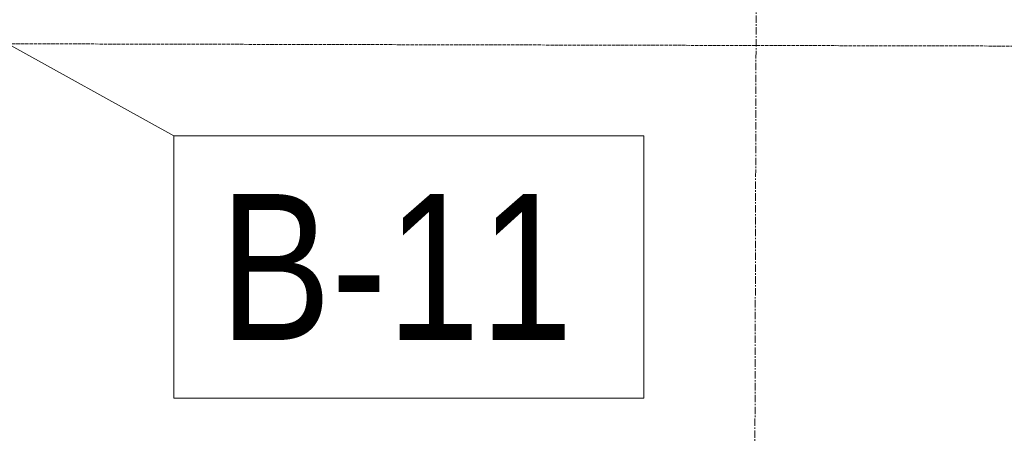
# Model space of a CAD drawing. Header units: millimetres. Extents: x -15129 to 9171, y -18789 to 5877.
# Tile 9 of 256: x -10947 to -10104, y -17235 to -16880. Entities that reach past the tile are written whole.
import ezdxf

# ---------------------------------------------------------------- set-up
doc = ezdxf.new("R2010")
doc.units = ezdxf.units.MM
doc.linetypes.add('ACAD_ISO02W100', pattern=[15, 12, -3])
doc.linetypes.add('CENTER', pattern=[50.8, 31.75, -6.35, 6.35, -6.35])
doc.layers.add('AS_Sciany betonowe', color=252, linetype='Continuous')
doc.styles.add('Arial Narrow', font='ARIALN.TTF', dxfattribs={"height": 5})

msp = doc.modelspace()

# ---------------------------------------------------------------- linework, layer by layer
at = {"color": 5, "linetype": 'CENTER', "lineweight": 13, "ltscale": 0.2}
msp.add_line((-10313.47, -15697.94, 12994.2), (-10319, -17725.87, 38010), dxfattribs=at)
at = {"color": 7, "lineweight": 13}
msp.add_line((-11137.35, -16801.57), (-10815.37, -16979.6), dxfattribs=at)
msp.add_lwpolyline([(-10815.37, -17204.6), (-10412.93, -17204.6), (-10412.93, -16979.6), (-10815.37, -16979.6), (-10815.37, -17204.6)], dxfattribs=at)
at = {"layer": 'AS_Sciany betonowe', "color": 145, "linetype": 'ACAD_ISO02W100', "lineweight": 13, "ltscale": 0.25}
msp.add_line((-11227.69, -16900.22), (110.14, -16925.78), dxfattribs=at)

# ---------------------------------------------------------------- texts
at = {"color": 7, "lineweight": 13, "style": 'Arial Narrow'}
msp.add_text('B-11', height=125, dxfattribs=at).set_placement((-10775.94, -17154.6))

doc.saveas('drawing.dxf')
